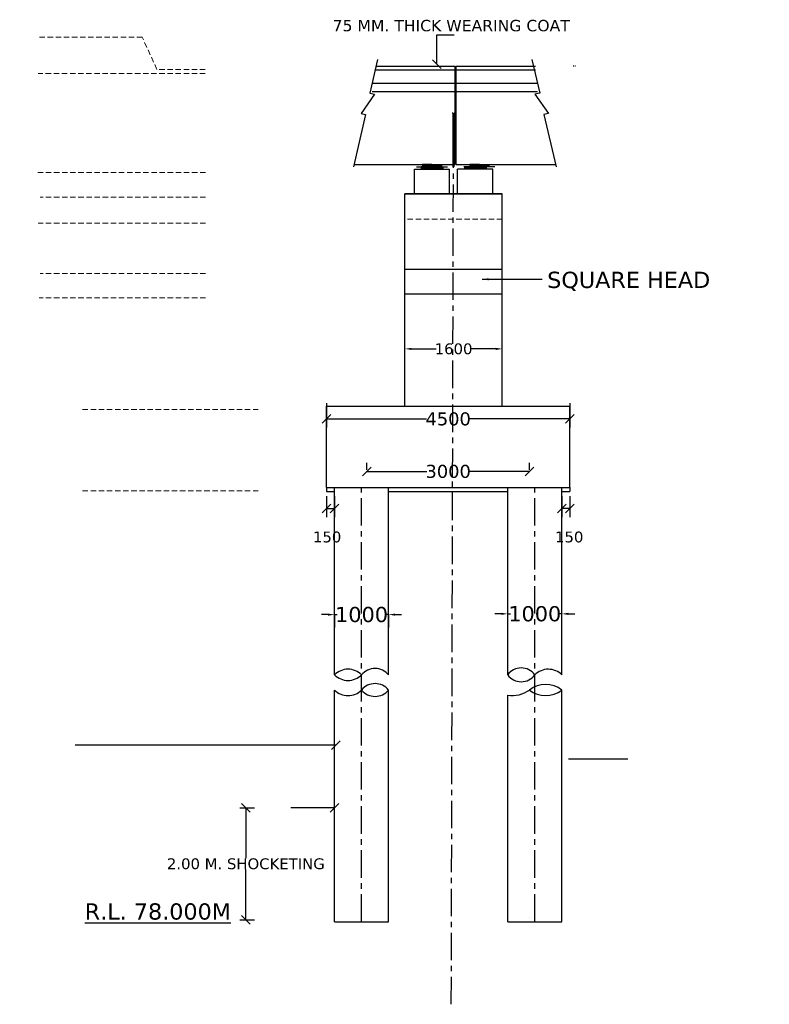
# Model space of a CAD drawing. Header units: millimetres. Extents: x -7746077780 to -3844657605, y -13315294818 to -6656873469.
# Tile 85 of 129: x -3871921658 to -3871904345, y -6657126451 to -6657103727. Entities that reach past the tile are written whole.
import ezdxf

# ---------------------------------------------------------------- set-up
doc = ezdxf.new("R2010")
doc.units = ezdxf.units.MM
doc.header["$MEASUREMENT"] = 0
doc.header["$PDMODE"] = 2
doc.linetypes.add('CENTER', pattern=[50.8, 31.75, -6.35, 6.35, -6.35])
doc.linetypes.add('HIDDEN', pattern=[0.375, 0.25, -0.125])
doc.layers.add('TEX', color=6, linetype='Continuous')
doc.layers.add('TEXT', color=7, linetype='Continuous')
doc.styles.get("Standard").update_dxf_attribs({"font": 'verdana.ttf', "height": 250})
doc.dimstyles.new('Copy of ISO-25--------4', dxfattribs={"dimtxt": 200, "dimasz": 150, "dimexe": 300, "dimexo": 300, "dimgap": 0.02, "dimtad": 0, "dimtih": 1, "dimtoh": 1, "dimdec": 0, "dimlfac": 4, "dimdsep": 46, "dimtxsty": 'Standard', "dimcen": 150, "dimclrd": 1, "dimclre": 1, "dimclrt": 1, "dimadec": 0, "dimazin": 0, "dimtfac": 1, "dimtdec": 0, "dimtmove": 2, "dimatfit": 3, "dimfxl": 0, "dimarcsym": 0})
doc.dimstyles.new('ISO-25', dxfattribs={"dimtxt": 250, "dimasz": 200, "dimexe": 200, "dimexo": 200, "dimgap": 0.02, "dimtad": 0, "dimtih": 1, "dimtoh": 1, "dimdec": 0, "dimdsep": 46, "dimtxsty": 'Standard', "dimblk": 'OBLIQUE', "dimcen": 150, "dimclrd": 1, "dimclre": 1, "dimclrt": 1, "dimadec": 0, "dimazin": 0, "dimtfac": 1, "dimtdec": 0, "dimtmove": 2, "dimatfit": 3, "dimldrblk": 'OBLIQUE', "dimfxl": 0, "dimarcsym": 0})

# ---------------------------------------------------------------- blocks, each defined once
blk = doc.blocks.new('_Oblique')
at = {"color": 0, "linetype": 'ByBlock', "lineweight": -2}
blk.add_line((-0.5, -0.5), (0.5, 0.5), dxfattribs=at)
blk = doc.blocks.new('*D1231')
at = {"layer": 'Defpoints', "color": 0, "ltscale": 20, "transparency": 16777216}
for p in [(-3871914574.748085, -6657112377.773663), (-3871908949.748084, -6657112377.773662), (-3871908949.748084, -6657112942.395103)]:
    blk.add_point(p, dxfattribs=at)
at = {"layer": 'TEX', "color": 1, "lineweight": -2, "ltscale": 20, "transparency": 16777216}
for p, q in [((-3871914574.748085, -6657112577.773663), (-3871914574.748085, -6657113142.395103)), ((-3871908949.748084, -6657112577.773662), (-3871908949.748084, -6657113142.395103)), ((-3871914574.748085, -6657112942.395103), (-3871912265.558884, -6657112942.395103)), ((-3871908949.748084, -6657112942.395103), (-3871911258.937285, -6657112942.395103))]:
    blk.add_line(p, q, dxfattribs=at)
at = {"layer": 'TEX', "color": 1, "lineweight": -2, "ltscale": 20, "transparency": 16777216, "xscale": 200, "yscale": 200, "zscale": 200, "rotation": 180}
blk.add_blockref('_Oblique', (-3871914574.748085, -6657112942.395103), dxfattribs=at)
at = {"layer": 'TEX', "color": 1, "lineweight": -2, "ltscale": 20, "transparency": 16777216, "xscale": 200, "yscale": 200, "zscale": 200}
blk.add_blockref('_Oblique', (-3871908949.748084, -6657112942.395103), dxfattribs=at)
at = {"layer": 'TEX', "color": 1, "ltscale": 20, "transparency": 16777216, "insert": (-3871911762.248085, -6657112942.395103), "char_height": 250, "width": 2887.35190439, "attachment_point": 5}
blk.add_mtext('{\\H1.2x;4500}', dxfattribs=at)
blk = doc.blocks.new('*D1232')
at = {"layer": 'Defpoints', "color": 0, "ltscale": 20, "transparency": 16777216}
for p in [(-3871914574.748084, -6657114520.257503), (-3871914387.248084, -6657114520.257503), (-3871914387.248084, -6657115008.390555)]:
    blk.add_point(p, dxfattribs=at)
at = {"layer": 'TEX', "color": 1, "lineweight": -2, "ltscale": 20, "transparency": 16777216}
for p, q in [((-3871914574.748084, -6657114720.257503), (-3871914574.748084, -6657115208.390555)), ((-3871914387.248084, -6657114720.257503), (-3871914387.248084, -6657115208.390555)), ((-3871914574.748084, -6657115008.390555), (-3871914387.248084, -6657115008.390555))]:
    blk.add_line(p, q, dxfattribs=at)
at = {"layer": 'TEX', "color": 1, "lineweight": -2, "ltscale": 20, "transparency": 16777216, "xscale": 200, "yscale": 200, "zscale": 200, "rotation": 180}
blk.add_blockref('_Oblique', (-3871914574.748084, -6657115008.390555), dxfattribs=at)
at = {"layer": 'TEX', "color": 1, "lineweight": -2, "ltscale": 20, "transparency": 16777216, "xscale": 200, "yscale": 200, "zscale": 200}
blk.add_blockref('_Oblique', (-3871914387.248084, -6657115008.390555), dxfattribs=at)
at = {"layer": 'TEX', "color": 1, "ltscale": 20, "transparency": 16777216, "insert": (-3871914557.698995, -6657115667.050291), "char_height": 250, "width": 1122.77281046, "attachment_point": 5}
blk.add_mtext('150', dxfattribs=at)
blk = doc.blocks.new('*D1233')
at = {"layer": 'Defpoints', "color": 0, "ltscale": 20, "transparency": 16777216}
for p in [(-3871909137.248084, -6657114520.257503), (-3871908949.748084, -6657114520.257503), (-3871909137.248084, -6657115008.390555)]:
    blk.add_point(p, dxfattribs=at)
at = {"layer": 'TEX', "color": 1, "lineweight": -2, "ltscale": 20, "transparency": 16777216}
for p, q in [((-3871909137.248084, -6657114720.257503), (-3871909137.248084, -6657115208.390555)), ((-3871908949.748084, -6657114720.257503), (-3871908949.748084, -6657115208.390555)), ((-3871908949.748084, -6657115008.390555), (-3871909137.248084, -6657115008.390555))]:
    blk.add_line(p, q, dxfattribs=at)
at = {"layer": 'TEX', "color": 1, "lineweight": -2, "ltscale": 20, "transparency": 16777216, "xscale": 200, "yscale": 200, "zscale": 200, "rotation": 180}
blk.add_blockref('_Oblique', (-3871909137.248084, -6657115008.390555), dxfattribs=at)
at = {"layer": 'TEX', "color": 1, "lineweight": -2, "ltscale": 20, "transparency": 16777216, "xscale": 200, "yscale": 200, "zscale": 200}
blk.add_blockref('_Oblique', (-3871908949.748084, -6657115008.390555), dxfattribs=at)
at = {"layer": 'TEX', "color": 1, "ltscale": 20, "transparency": 16777216, "insert": (-3871908966.797173, -6657115667.050291), "char_height": 250, "attachment_point": 5}
blk.add_mtext('150', dxfattribs=at)
blk = doc.blocks.new('*D1234')
at = {"layer": 'Defpoints', "color": 0, "ltscale": 20, "transparency": 16777216}
for p in [(-3871913637.248085, -6657114153.555487), (-3871913637.248085, -6657114318.465196), (-3871909887.248084, -6657114318.465194)]:
    blk.add_point(p, dxfattribs=at)
at = {"layer": 'TEX', "color": 1, "lineweight": -2, "ltscale": 20, "transparency": 16777216}
for p, q in [((-3871913637.248085, -6657114118.465196), (-3871913637.248085, -6657113953.555487)), ((-3871909887.248084, -6657114118.465194), (-3871909887.248084, -6657113953.555487)), ((-3871913637.248085, -6657114153.555487), (-3871912256.492395, -6657114153.555487)), ((-3871909887.248084, -6657114153.555487), (-3871911268.003772, -6657114153.555487))]:
    blk.add_line(p, q, dxfattribs=at)
at = {"layer": 'TEX', "color": 1, "lineweight": -2, "ltscale": 20, "transparency": 16777216, "xscale": 200, "yscale": 200, "zscale": 200, "rotation": 180}
blk.add_blockref('_Oblique', (-3871913637.248085, -6657114153.555487), dxfattribs=at)
at = {"layer": 'TEX', "color": 1, "lineweight": -2, "ltscale": 20, "transparency": 16777216, "xscale": 200, "yscale": 200, "zscale": 200}
blk.add_blockref('_Oblique', (-3871909887.248084, -6657114153.555487), dxfattribs=at)
at = {"layer": 'TEX', "color": 1, "ltscale": 20, "transparency": 16777216, "insert": (-3871911762.248084, -6657114153.555487), "char_height": 250, "width": 2529.07979918, "attachment_point": 5}
blk.add_mtext('{\\H1.2x;3000}', dxfattribs=at)
blk = doc.blocks.new('*D1235')
at = {"layer": 'Defpoints', "color": 0, "ltscale": 20, "transparency": 16777216}
for p in [(-3871914387.248084, -6657117457.685889), (-3871913137.248085, -6657117457.685892), (-3871913137.248085, -6657117457.685895)]:
    blk.add_point(p, dxfattribs=at)
at = {"layer": 'TEX', "color": 1, "lineweight": -2, "ltscale": 20, "transparency": 16777216}
for p, q in [((-3871914537.248084, -6657117457.685895), (-3871914687.248084, -6657117457.685895)), ((-3871914387.248084, -6657117457.685895), (-3871914387.248084, -6657117757.685895)), ((-3871914387.248084, -6657117457.685895), (-3871914325.817447, -6657117457.685895)), ((-3871913137.248085, -6657117457.685895), (-3871913198.678722, -6657117457.685895)), ((-3871913137.248085, -6657117457.685895), (-3871913137.248085, -6657117757.685895)), ((-3871912987.248085, -6657117457.685895), (-3871912837.248085, -6657117457.685895))]:
    blk.add_line(p, q, dxfattribs=at)
at = {"layer": 'TEX', "color": 1, "ltscale": 20, "transparency": 16777216}
for points in [[(-3871914537.248084, -6657117432.685895), (-3871914537.248084, -6657117482.685895), (-3871914387.248084, -6657117457.685895)], [(-3871912987.248085, -6657117432.685895), (-3871912987.248085, -6657117482.685895), (-3871913137.248085, -6657117457.685895)]]:
    blk.add_solid(points, dxfattribs=at)
at = {"layer": 'TEX', "color": 1, "ltscale": 20, "transparency": 16777216, "insert": (-3871913762.248085, -6657117457.685895), "char_height": 250, "width": 1907.21187401, "attachment_point": 5}
blk.add_mtext('{\\H1.4x;1000}', dxfattribs=at)
blk = doc.blocks.new('*D1236')
at = {"layer": 'Defpoints', "color": 0, "ltscale": 20, "transparency": 16777216}
for p in [(-3871910387.248084, -6657117439.687995), (-3871909137.248084, -6657117439.687994), (-3871909137.248084, -6657117439.687994)]:
    blk.add_point(p, dxfattribs=at)
at = {"layer": 'TEX', "color": 1, "lineweight": -2, "ltscale": 20, "transparency": 16777216}
for p, q in [((-3871910387.248084, -6657117439.687994), (-3871910387.248084, -6657117139.687994)), ((-3871909137.248084, -6657117439.687994), (-3871909137.248084, -6657117139.687994)), ((-3871910537.248084, -6657117439.687994), (-3871910687.248084, -6657117439.687994)), ((-3871910387.248084, -6657117439.687994), (-3871910325.817446, -6657117439.687994)), ((-3871909137.248084, -6657117439.687994), (-3871909198.678721, -6657117439.687994)), ((-3871908987.248084, -6657117439.687994), (-3871908837.248084, -6657117439.687994))]:
    blk.add_line(p, q, dxfattribs=at)
at = {"layer": 'TEX', "color": 1, "ltscale": 20, "transparency": 16777216}
for points in [[(-3871910537.248084, -6657117414.687994), (-3871910537.248084, -6657117464.687994), (-3871910387.248084, -6657117439.687994)], [(-3871908987.248084, -6657117414.687994), (-3871908987.248084, -6657117464.687994), (-3871909137.248084, -6657117439.687994)]]:
    blk.add_solid(points, dxfattribs=at)
at = {"layer": 'TEX', "color": 1, "ltscale": 20, "transparency": 16777216, "insert": (-3871909762.248084, -6657117439.687994), "char_height": 250, "width": 2218.62677526, "attachment_point": 5}
blk.add_mtext('{\\H1.4x;1000}', dxfattribs=at)
blk = doc.blocks.new('*D1237')
at = {"layer": 'Defpoints', "color": 0, "ltscale": 20, "transparency": 16777216}
for p in [(-3871910512.248084, -6657111324.697675), (-3871912762.248085, -6657112091.751653), (-3871910512.248084, -6657112091.751653)]:
    blk.add_point(p, dxfattribs=at)
at = {"layer": 'TEX', "color": 1, "lineweight": -2, "ltscale": 20, "transparency": 16777216}
for p, q in [((-3871912762.248085, -6657111624.697675), (-3871912762.248085, -6657111024.697675)), ((-3871910512.248084, -6657111624.697675), (-3871910512.248084, -6657111024.697675)), ((-3871912612.248085, -6657111324.697675), (-3871912039.803343, -6657111324.697675)), ((-3871910662.248084, -6657111324.697675), (-3871911234.692826, -6657111324.697675))]:
    blk.add_line(p, q, dxfattribs=at)
at = {"layer": 'TEX', "color": 1, "ltscale": 20, "transparency": 16777216}
for points in [[(-3871912612.248085, -6657111299.697675), (-3871912612.248085, -6657111349.697675), (-3871912762.248085, -6657111324.697675)], [(-3871910662.248084, -6657111299.697675), (-3871910662.248084, -6657111349.697675), (-3871910512.248084, -6657111324.697675)]]:
    blk.add_solid(points, dxfattribs=at)
at = {"layer": 'TEX', "color": 1, "ltscale": 20, "transparency": 16777216, "insert": (-3871911637.248085, -6657111324.697675), "char_height": 250, "attachment_point": 5}
blk.add_mtext('1600', dxfattribs=at)
blk = doc.blocks.new('*D1269')
at = {"layer": 'Defpoints', "color": 0, "ltscale": 30, "transparency": 16777216}
for p in [(-3871916775.270873, -6657121916.623908), (-3871916775.27087, -6657124503.181763), (-3871916434.82857, -6657124503.181763)]:
    blk.add_point(p, dxfattribs=at)
at = {"layer": 'TEX', "color": 1, "lineweight": -2, "ltscale": 30, "transparency": 16777216}
for p, q in [((-3871916575.270873, -6657121916.623908), (-3871916234.82857, -6657121916.623908)), ((-3871916434.82857, -6657121916.623908), (-3871916434.82857, -6657123079.677999)), ((-3871916434.82857, -6657124503.181763), (-3871916434.82857, -6657123340.12767)), ((-3871916575.27087, -6657124503.181763), (-3871916234.82857, -6657124503.181763))]:
    blk.add_line(p, q, dxfattribs=at)
at = {"layer": 'TEX', "color": 1, "lineweight": -2, "ltscale": 30, "transparency": 16777216, "xscale": 200, "yscale": 200, "zscale": 200}
for p, rotation in [((-3871916434.82857, -6657121916.623908), 90), ((-3871916434.82857, -6657124503.181763), 270)]:
    blk.add_blockref('_Oblique', p, dxfattribs=dict(at, rotation=rotation))
at = {"layer": 'TEX', "color": 1, "ltscale": 30, "transparency": 16777216, "insert": (-3871916434.828569, -6657123209.902836), "char_height": 250, "width": 6823.06847858, "attachment_point": 5}
blk.add_mtext('2.00 M. SHOCKETING', dxfattribs=at)

msp = doc.modelspace()

# ---------------------------------------------------------------- hatches: boundary and pattern name
at = {"linetype": 'Continuous', "ltscale": 0.05}
for points in [[(-3871912387.248085, -6657107121.213357), (-3871912137.248084, -6657107121.213355), (-3871912137.248085, -6657107176.213353), (-3871912387.248085, -6657107176.213355)], [(-3871912355.40228, -6657107072.093504), (-3871912136.402279, -6657107072.093503), (-3871912136.40228, -6657107120.273502), (-3871912355.40228, -6657107120.273502)], [(-3871911887.248084, -6657107121.213357), (-3871912137.248084, -6657107121.213355), (-3871912137.248084, -6657107176.213353), (-3871911887.248084, -6657107176.213355)], [(-3871911917.402279, -6657107072.093504), (-3871912136.402279, -6657107072.093503), (-3871912136.402279, -6657107120.273502), (-3871911917.402279, -6657107120.273502)], [(-3871911387.248084, -6657107121.213357), (-3871911137.248084, -6657107121.213355), (-3871911137.248084, -6657107176.213353), (-3871911387.248084, -6657107176.213355)], [(-3871911260.402278, -6657107072.093504), (-3871911041.402278, -6657107072.093503), (-3871911041.402279, -6657107120.273502), (-3871911260.402278, -6657107120.273502)], [(-3871910887.248084, -6657107121.213357), (-3871911137.248084, -6657107121.213355), (-3871911137.248084, -6657107176.213353), (-3871910887.248084, -6657107176.213355)], [(-3871910822.402278, -6657107072.093504), (-3871911041.402278, -6657107072.093503), (-3871911041.402278, -6657107120.273502), (-3871910822.402278, -6657107120.273502)]]:
    msp.add_hatch(color=240, dxfattribs=at).paths.add_polyline_path(points)

# ---------------------------------------------------------------- linework, layer by layer
at = {"color": 240, "linetype": 'Continuous', "ltscale": 0.05}
for p, q in [((-3871912543.498085, -6657107176.213355), (-3871911730.998085, -6657107176.213355)), ((-3871912492.27728, -6657107120.273505), (-3871911780.527279, -6657107120.273505)), ((-3871912137.248084, -6657107121.213355), (-3871912387.248085, -6657107121.213355)), ((-3871912387.248085, -6657107121.213357), (-3871912387.248085, -6657107176.213355)), ((-3871912136.402279, -6657107072.093503), (-3871912355.40228, -6657107072.093503)), ((-3871912355.40228, -6657107072.093504), (-3871912355.40228, -6657107120.273502)), ((-3871912137.248084, -6657107121.213355), (-3871911887.248084, -6657107121.213355)), ((-3871912137.248084, -6657107121.213357), (-3871912137.248084, -6657107176.213355)), ((-3871912137.248084, -6657107121.213357), (-3871912137.248084, -6657107176.213355)), ((-3871912136.402279, -6657107072.093503), (-3871911917.402278, -6657107072.093503)), ((-3871912136.402279, -6657107072.093504), (-3871912136.402279, -6657107120.273502)), ((-3871912136.402279, -6657107072.093504), (-3871912136.402279, -6657107120.273502)), ((-3871911917.402279, -6657107072.093504), (-3871911917.402279, -6657107120.273502)), ((-3871911887.248084, -6657107121.213357), (-3871911887.248084, -6657107176.213355)), ((-3871910730.998084, -6657107176.213355), (-3871911543.498084, -6657107176.213355)), ((-3871910685.527278, -6657107120.273505), (-3871911397.277278, -6657107120.273505)), ((-3871911137.248084, -6657107121.213355), (-3871911387.248084, -6657107121.213355)), ((-3871911387.248084, -6657107121.213357), (-3871911387.248084, -6657107176.213355)), ((-3871911041.402278, -6657107072.093503), (-3871911260.40228, -6657107072.093503)), ((-3871911260.402278, -6657107072.093504), (-3871911260.402278, -6657107120.273502)), ((-3871911137.248084, -6657107121.213355), (-3871910887.248084, -6657107121.213355)), ((-3871911137.248084, -6657107121.213357), (-3871911137.248084, -6657107176.213355)), ((-3871911137.248084, -6657107121.213357), (-3871911137.248084, -6657107176.213355)), ((-3871911041.402278, -6657107072.093503), (-3871910822.402277, -6657107072.093503)), ((-3871911041.402278, -6657107072.093504), (-3871911041.402278, -6657107120.273502)), ((-3871911041.402278, -6657107072.093504), (-3871911041.402278, -6657107120.273502)), ((-3871910887.248084, -6657107121.213357), (-3871910887.248084, -6657107176.213355)), ((-3871910822.402278, -6657107072.093504), (-3871910822.402278, -6657107120.273502)), ((-3871914574.748085, -6657112645.257501), (-3871908949.748084, -6657112645.257501)), ((-3871914574.748084, -6657114520.257503), (-3871914574.748084, -6657112645.257501)), ((-3871908949.748085, -6657114520.257501), (-3871908949.748084, -6657112645.257501)), ((-3871914574.748085, -6657114520.257503), (-3871908949.748084, -6657114520.2575)), ((-3871914574.748084, -6657114520.257503), (-3871908949.748084, -6657114520.2575)), ((-3871914574.748084, -6657114520.257503), (-3871914574.748084, -6657114614.007503)), ((-3871914387.248084, -6657118847.378939), (-3871914387.248084, -6657114520.257503)), ((-3871913137.248085, -6657118847.378946), (-3871913137.248085, -6657114520.257503)), ((-3871910387.248084, -6657118847.378939), (-3871910387.248082, -6657114520.257498)), ((-3871909137.248084, -6657118847.378946), (-3871909137.248084, -6657114520.2575)), ((-3871908949.748084, -6657114520.2575), (-3871908949.748084, -6657114614.0075)), ((-3871914574.748084, -6657114614.007503), (-3871914387.248084, -6657114614.007503)), ((-3871913137.248085, -6657114614.007503), (-3871910387.248084, -6657114614.007503)), ((-3871909137.248084, -6657114614.0075), (-3871908949.748084, -6657114614.0075)), ((-3871914387.248086, -6657124545.31905), (-3871914387.248084, -6657119197.378942)), ((-3871913137.248086, -6657124545.31905), (-3871913137.248085, -6657119197.378942)), ((-3871909137.248084, -6657124545.319049), (-3871909137.248084, -6657119197.378942)), ((-3871910387.248085, -6657124545.319049), (-3871910387.248084, -6657119320.114301)), ((-3871907614.482778, -6657120795.31905), (-3871908984.748085, -6657120795.31905))]:
    msp.add_line(p, q, dxfattribs=at)
at = {"color": 1, "linetype": 'Continuous', "ltscale": 0.05}
for p, q in [((-3871912762.248085, -6657112645.257501), (-3871912762.248085, -6657107746.213355)), ((-3871910512.248084, -6657112645.257495), (-3871910512.248085, -6657107746.213355)), ((-3871912762.248085, -6657109486.226523), (-3871910512.248084, -6657109486.226523)), ((-3871912762.248084, -6657110051.428529), (-3871910512.248084, -6657110051.428531))]:
    msp.add_line(p, q, dxfattribs=at)
for points in [[(-3871913392.686677, -6657104645.525635), (-3871913571.451446, -6657105420.727273), (-3871913460.61374, -6657105446.286915), (-3871913771.632468, -6657105891.079434), (-3871913668.714687, -6657105914.812709), (-3871913947.807048, -6657107124.859339)], [(-3871909826.112927, -6657104645.525635), (-3871909647.348158, -6657105420.727273), (-3871909758.185864, -6657105446.286915), (-3871909447.167136, -6657105891.079434), (-3871909550.084918, -6657105914.812709), (-3871909270.992556, -6657107124.859339)]]:
    msp.add_lwpolyline(points, dxfattribs=at)
at = {"layer": 'TEX', "color": 1, "ltscale": 20}
for p, q in [((-3871913447.250832, -6657104882.139498), (-3871911599.852281, -6657104882.139495)), ((-3871913428.31246, -6657104800.014497), (-3871911599.852279, -6657104800.014497)), ((-3871911577.95228, -6657104800.014494), (-3871909743.176937, -6657104800.014495)), ((-3871911577.95228, -6657104882.139498), (-3871909743.176937, -6657104882.139497)), ((-3871908862.352279, -6657104800.014497), (-3871908878.77728, -6657104800.014497)), ((-3871908824.027279, -6657104800.014497), (-3871908840.452279, -6657104800.014497)), ((-3871913519.314651, -6657105194.639498), (-3871911599.85228, -6657105194.639495)), ((-3871911577.95228, -6657105194.639498), (-3871909699.484954, -6657105194.639497)), ((-3871913519.314651, -6657105382.139498), (-3871911599.85228, -6657105382.139495)), ((-3871911577.95228, -6657105382.139498), (-3871909699.484954, -6657105382.139497)), ((-3871911649.748084, -6657105882.775757), (-3871911668.498085, -6657105882.775757)), ((-3871911605.998085, -6657105882.775757), (-3871911624.748084, -6657105882.775757)), ((-3871912543.498085, -6657107746.213355), (-3871912543.498085, -6657107176.213355)), ((-3871911730.998085, -6657107746.213355), (-3871911730.998084, -6657107176.213355)), ((-3871911543.498084, -6657107746.213355), (-3871911543.498084, -6657107176.213355)), ((-3871910730.998084, -6657107746.213355), (-3871910730.998084, -6657107176.213355)), ((-3871910512.248084, -6657107746.213355), (-3871912762.248085, -6657107746.213355))]:
    msp.add_line(p, q, dxfattribs=at)
at = {"layer": 'TEX', "color": 1, "ltscale": 40}
for p, q in [((-3871911599.852279, -6657107072.093499), (-3871911599.852279, -6657104800.014497)), ((-3871911577.95228, -6657107072.093504), (-3871911577.95228, -6657104800.014497)), ((-3871911649.748084, -6657107121.213348), (-3871911649.748084, -6657105882.775757)), ((-3871911624.748085, -6657107121.213357), (-3871911624.748085, -6657105882.775757))]:
    msp.add_line(p, q, dxfattribs=at)
at = {"layer": 'TEX', "color": 4, "linetype": 'CENTER', "ltscale": 20}
for p, q in [((-3871911689.983993, -6657126451.435354), (-3871911637.248085, -6657105882.77576)), ((-3871913762.248085, -6657124545.31905), (-3871913762.248085, -6657114520.257503)), ((-3871909762.248084, -6657124545.319049), (-3871909762.248084, -6657114520.2575))]:
    msp.add_line(p, q, dxfattribs=at)
at = {"layer": 'TEX', "color": 240, "ltscale": 20}
for p, q in [((-3871913935.639024, -6657107072.093503), (-3871911599.852279, -6657107072.093501)), ((-3871911577.95228, -6657107072.093504), (-3871909283.16058, -6657107072.093502)), ((-3871912762.248085, -6657107746.213355), (-3871910512.248084, -6657107746.213355)), ((-3871914387.248085, -6657124545.31905), (-3871913137.248085, -6657124545.31905)), ((-3871910387.248084, -6657124545.319049), (-3871909137.248084, -6657124545.319049))]:
    msp.add_line(p, q, dxfattribs=at)
at = {"layer": 'TEX', "color": 7, "ltscale": 20}
for p, q in [((-3871914387.248084, -6657114520.257503), (-3871913762.248085, -6657114520.257503)), ((-3871913762.248085, -6657114520.257503), (-3871913762.248085, -6657114520.257503)), ((-3871909887.248085, -6657124445.257501), (-3871909887.248085, -6657124445.257501))]:
    msp.add_line(p, q, dxfattribs=at)
at = {"layer": 'TEX', "color": 240, "ltscale": 20}
for centre, radius, start, end in [((-3871914074.748001, -6657118535.138034), 441.758645, 224.9762032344, 315.0237465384), ((-3871914074.748073, -6657119159.619514), 441.758323, 44.9762032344, 135.0237967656), ((-3871913449.747992, -6657119103.045514), 403.759318, 39.2877175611, 140.7122824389), ((-3871910074.748206, -6657118621.453348), 385.61466, 215.8654718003, 324.1345281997), ((-3871910074.748058, -6657119073.304246), 385.614457, 35.8654718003, 144.1345281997), ((-3871909449.371525, -6657119161.326329), 443.232161, 44.6786511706, 134.9021159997), ((-3871913449.748567, -6657119455.394725), 405.251446, 39.5446621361, 140.45525947), ((-3871909512.248086, -6657119697.008372), 624.703586, 53.1096467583, 126.8903532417), ((-3871914074.748513, -6657118885.139983), 441.757492, 224.976048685, 315.0239783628), ((-3871913449.748273, -6657118939.363558), 405.250916, 219.5446859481, 320.45525947), ((-3871910287.356483, -6657118647.231055), 680.257447, 261.5559286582, 306.0274722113), ((-3871909512.248086, -6657118697.749506), 624.703586, 233.1097014, 306.8902986)]:
    msp.add_arc(centre, radius, start, end, dxfattribs=at)
at = {"layer": 'TEXT', "color": 2, "linetype": 'HIDDEN', "lineweight": 13, "ltscale": 500}
for p, q in [((-3871917370.750826, -6657104971.291003), (-3871921230.366314, -6657104971.291003)), ((-3871917367.162652, -6657107255.260021), (-3871921271.393876, -6657107255.260021)), ((-3871917367.162656, -6657107825.554145), (-3871921186.163817, -6657107825.554145)), ((-3871917367.162652, -6657108424.98377), (-3871921230.366314, -6657108424.98377)), ((-3871917367.162652, -6657109582.790587), (-3871921186.163817, -6657109582.790587)), ((-3871917367.162652, -6657110147.992593), (-3871921208.265066, -6657110147.992593)), ((-3871920206.237422, -6657112724.573257), (-3871916154.115405, -6657112724.573256)), ((-3871920206.237423, -6657114599.573257), (-3871916154.115406, -6657114599.573256))]:
    msp.add_line(p, q, dxfattribs=at)
at = {"layer": 'TEXT', "color": 242, "linetype": 'HIDDEN', "lineweight": 13, "ltscale": 500, "true_color": 0xcd2027}
msp.add_line((-3871910512.248084, -6657108328.419706), (-3871912762.248085, -6657108328.419706), dxfattribs=at)
at = {"layer": 'TEXT', "color": 2, "linetype": 'HIDDEN', "lineweight": 13, "ltscale": 500}
msp.add_lwpolyline([(-3871917370.750826, -6657104877.343666), (-3871918488.140024, -6657104877.343666), (-3871918825.640024, -6657104133.118484), (-3871921208.265066, -6657104133.118484)], dxfattribs=at)

# ---------------------------------------------------------------- texts
at = {"ltscale": 20, "char_height": 350, "width": 6986.334579, "attachment_point": 1}
for insert in [(-3871981671.616003, -6657124095.635433), (-3871956935.259848, -6657124095.635434)]:
    msp.add_mtext('\\pi1041.8;{\\LFOUNDATION LEVEL \\P\\pi1839;R.L. 80.600 M }', dxfattribs=dict(at, insert=insert))
at = {"layer": 'TEX', "color": 240, "ltscale": 20}
msp.add_text('75 MM. THICK WEARING COAT', height=262.8, dxfattribs=at).set_placement((-3871914431.203144, -6657103994.376055))
at = {"layer": 'TEXT', "color": 6, "char_height": 375, "attachment_point": 2}
for s, insert, width in [('SQUARE HEAD', (-3871907592.406948, -6657109543.890306), 3940.50074936), ('{\\L R.L. 78.000M}', (-3871918549.210169, -6657124121.214368), 6749.87276734)]:
    msp.add_mtext(s, dxfattribs=dict(at, insert=insert, width=width))

# ---------------------------------------------------------------- dimensions: what is measured, and where the dimension line sits
at = {"layer": 'TEX', "color": 7, "ltscale": 20}
for base, p1, p2, text, override, picture, middle in [((-3871910512.248084, -6657111324.697675), (-3871912762.248085, -6657112091.751653), (-3871910512.248084, -6657112091.751653), '1600', {"dimtxt": 250, "dimlfac": 1, "dimfxlon": 1}, '*D1237', (-3871911637.248085, -6657111324.697675)), ((-3871909137.248084, -6657117439.687994), (-3871910387.248084, -6657117439.687995), (-3871909137.248084, -6657117439.687994), '{\\H1.4x;1000}', {"dimtxt": 250, "dimlfac": 1, "dimfxl": 0.18, "dimfxlon": 1}, '*D1236', (-3871909762.248084, -6657117439.687994)), ((-3871913137.248085, -6657117457.685895), (-3871914387.248084, -6657117457.685889), (-3871913137.248085, -6657117457.685892), '{\\H1.4x;1000}', {"dimtxt": 250, "dimlfac": 1, "dimfxl": 0.18, "dimfxlon": 1}, '*D1235', (-3871913762.248085, -6657117457.685895))]:
    dim = msp.add_linear_dim(base=base, p1=p1, p2=p2, text=text, dimstyle='Copy of ISO-25--------4', override=override, dxfattribs=at)
    dim.commit()
    dim.dimension.update_dxf_attribs({"geometry": picture, "text_midpoint": middle})
at = {"layer": 'TEX', "ltscale": 20}
dim = msp.add_linear_dim(base=(-3871908949.748084, -6657112942.395103), p1=(-3871914574.748085, -6657112377.773663), p2=(-3871908949.748084, -6657112377.773662), text='{\\H1.2x;4500}', dimstyle='ISO-25', dxfattribs=at)
dim.commit()
dim.dimension.update_dxf_attribs({"geometry": '*D1231', "text_midpoint": (-3871911762.248085, -6657112942.395103)})
for base, p1, p2, text, picture, middle in [((-3871913637.248085, -6657114153.555487), (-3871909887.248084, -6657114318.465194), (-3871913637.248085, -6657114318.465196), '{\\H1.2x;3000}', '*D1234', (-3871911762.248084, -6657114153.555487)), ((-3871914387.248084, -6657115008.390555), (-3871914574.748084, -6657114520.257503), (-3871914387.248084, -6657114520.257503), '150', '*D1232', (-3871914557.698995, -6657115667.050291))]:
    dim = msp.add_linear_dim(base=base, p1=p1, p2=p2, text=text, dimstyle='ISO-25', dxfattribs=at)
    dim.commit()
    dim.dimension.update_dxf_attribs({"geometry": picture, "text_midpoint": middle, "dimtype": 160})
dim = msp.add_linear_dim(base=(-3871909137.248084, -6657115008.390555), p1=(-3871908949.748084, -6657114520.257503), p2=(-3871909137.248084, -6657114520.257503), angle=180, text='150', dimstyle='ISO-25', dxfattribs=at)
dim.commit()
dim.dimension.update_dxf_attribs({"geometry": '*D1233', "text_midpoint": (-3871908966.797173, -6657115667.050291), "dimtype": 160})
at = {"layer": 'TEX', "color": 3, "ltscale": 30}
dim = msp.add_linear_dim(base=(-3871916434.82857, -6657124503.181763), p1=(-3871916775.270873, -6657121916.623908), p2=(-3871916775.27087, -6657124503.181763), angle=90, text='2.00 M. SHOCKETING', dimstyle='ISO-25', override={"dimfxl": 240}, dxfattribs=at)
dim.commit()
dim.dimension.update_dxf_attribs({"geometry": '*D1269', "text_midpoint": (-3871916434.828569, -6657123209.902836)})

# ---------------------------------------------------------------- leaders
at = {"ltscale": 20}
msp.add_leader([(-3871914387.18834, -6657121916.623908), (-3871915396.406623, -6657121916.623908)], dimstyle='ISO-25', dxfattribs=at)
at = {"layer": 'TEX', "color": 252, "ltscale": 20}
msp.add_leader([(-3871912021.529231, -6657104754.212929), (-3871912021.529231, -6657104075.479557), (-3871911625.263784, -6657104075.479557)], dimstyle='ISO-25', override={"dimgap": 0.02, "dimtad": 0}, dxfattribs=at)
at = {"layer": 'TEX', "ltscale": 20}
msp.add_leader([(-3871910977.540212, -6657109718.097306), (-3871909590.040213, -6657109718.097306)], dimstyle='Copy of ISO-25--------4', override={"dimgap": 0.02, "dimtad": 0}, dxfattribs=at)
at = {"layer": 'TEX', "color": 240, "ltscale": 20}
msp.add_leader([(-3871914359.961908, -6657120470.12273), (-3871920376.03926, -6657120470.12273)], dimstyle='ISO-25', override={"dimgap": 0.02, "dimtad": 0}, dxfattribs=at)

doc.saveas('drawing.dxf')
